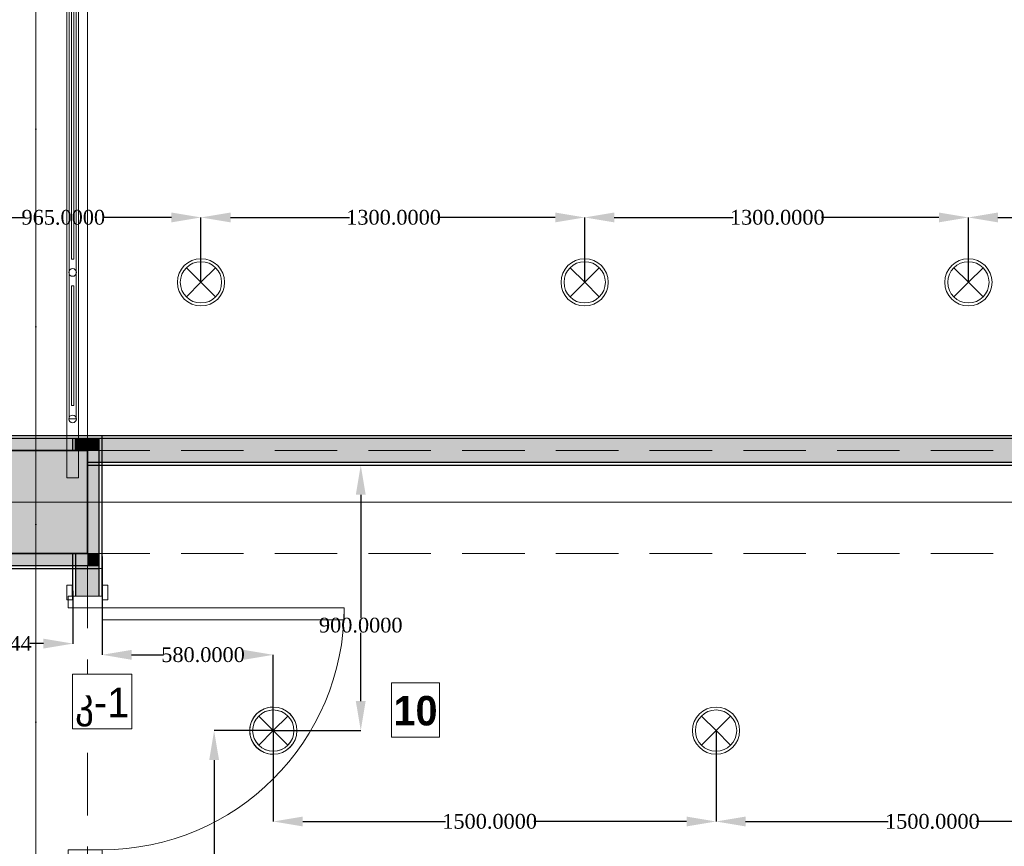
# Model space of a CAD drawing. Header units: millimetres. Extents: x 0 to 88385, y 0 to 41127.
# Tile 164 of 244: x 67177 to 70513, y 31496 to 34299. Entities that reach past the tile are written whole.
import ezdxf
from ezdxf.enums import TextEntityAlignment as Align

# ---------------------------------------------------------------- set-up
doc = ezdxf.new("R2010")
doc.units = ezdxf.units.MM
doc.header["$MEASUREMENT"] = 0
doc.set_wipeout_variables(frame=1)
doc.linetypes.add('Dot & Dashed', pattern=[670.277762, 317.5, -176.388889, 0, -176.388874])
doc.linetypes.add('Hidden', pattern=[317.5, 211.666667, -105.833333])
for name, color, linetype in [('- განათება', 7, 'Continuous'), ('New_Interior - Stair & Railing', 7, 'Continuous'), ('New_Structural - Bearing', 7, 'Continuous'), ('Structural - Bearing', 7, 'Continuous'), ('Structural - Grid', 7, 'Continuous')]:
    doc.layers.add(name, color=color, linetype=linetype)
for name, color, linetype, lineweight in [('New_Annotation - Text_Pen_No__20', 1, 'Continuous', 0), ('New_Archicad Doors_Pen_No__1', 7, 'Continuous', 13), ('New_Structural - Bearing_Pen_No__1', 7, 'Continuous', 13), ('Structural - Bearing_Pen_No__1', 7, 'Continuous', 13), ('Structural - Bearing_Pen_No__20', 1, 'Continuous', 0)]:
    doc.layers.add(name, color=color, linetype=linetype, lineweight=lineweight)
for name, color, linetype, lineweight, true_color in [('New_Interior - Lamp_Pen_No__77', 7, 'Continuous', 20, 0xffeb28), ('New_Interior - Stair & Railing_Pen_No__102', 7, 'Continuous', 13, 0xcccccc), ('New_Structural - Bearing_Pen_No__255', 7, 'Continuous', 13, 0xe8e8e8), ('New_Structural - Bearing_Pen_No__5', 7, 'Continuous', 25, 0x40a5ff), ('New_Structural - Bearing_Pen_No__57', 7, 'Continuous', 25, 0xdcd214), ('Structural - Bearing_Pen_No__161', 7, 'Continuous', 13, 0x6a6a6a), ('Structural - Bearing_Pen_No__28', 7, 'Continuous', 35, 0xa80f02), ('Structural - Bearing_Pen_No__81', 7, 'Continuous', 20, 0x6a6a6a), ('Structural - Grid_Pen_No__81', 7, 'Continuous', 20, 0x6a6a6a)]:
    doc.layers.add(name, color=color, linetype=linetype, lineweight=lineweight, true_color=true_color)
doc.styles.add('GENERATED_STYLE_2', font='txt')
doc.styles.add('GENERATED_STYLE_3', font='txt')
doc.styles.get("Standard").update_dxf_attribs({"font": 'sylfaen.ttf'})
doc.dimstyles.get("Standard").update_dxf_attribs({"dimtxt": 0.18, "dimasz": 0.18, "dimexe": 0.18, "dimexo": 0.0625, "dimgap": 0.09, "dimtad": 0, "dimtih": 1, "dimtoh": 1, "dimdec": 4, "dimzin": 0, "dimdsep": 46, "dimtxsty": 'Standard', "dimcen": 0.09, "dimadec": 0, "dimazin": 0, "dimtfac": 1, "dimtdec": 4, "dimtofl": 0, "dimtmove": 0, "dimatfit": 3, "dimfxl": 1, "dimtolj": 1, "dimtzin": 0, "dimarcsym": 0})

# ---------------------------------------------------------------- blocks, each defined once
blk = doc.blocks.new('Slab_1', base_point=(2744.3, 12903.1))
at = {"layer": 'Structural - Bearing_Pen_No__1', "color": 7, "linetype": 'Continuous', "lineweight": 13, "flags": 128}
blk.add_lwpolyline([(-9233.8, 39038), (-9233.8, 32888), (-16833.8, 32888), (-16833.8, 39038)], close=True, dxfattribs=at)
blk = doc.blocks.new('Door_3')
at = {"layer": 'New_Archicad Doors_Pen_No__1', "color": 7, "linetype": 'Continuous', "lineweight": 13}
for p, q in [((370, 0), (370, 820)), ((370, 820), (410, 820)), ((410, 820), (410, 0)), ((-487, 0), (-487, 19)), ((-487, 19), (-437, 19)), ((-437, 0), (-487, 0)), ((-450, 0), (-487, 0)), ((-450, 0), (-487, 0)), ((-410, 0), (-450, 0)), ((-450, 0), (-450, -115)), ((-450, 0), (-450, -10)), ((-450, 0), (-450, -10)), ((-437, 19), (-437, 0)), ((-410, -115), (-410, 0)), ((410, 0), (370, 0)), ((450, 0), (410, 0)), ((410, 0), (410, -115)), ((437, 19), (487, 19)), ((437, 0), (437, 19)), ((487, 0), (437, 0)), ((450, -115), (450, 0)), ((450, 0), (450, -10)), ((450, 0), (450, -10)), ((450, 0), (487, 0)), ((450, 0), (487, 0)), ((487, 19), (487, 0)), ((-450, -10), (-450, -90)), ((-450, -10), (-450, -90)), ((450, -10), (450, -90)), ((450, -10), (450, -90)), ((-487, -119), (-487, -100)), ((-487, -100), (-437, -100)), ((-450, -100), (-487, -100)), ((-450, -100), (-487, -100)), ((-450, -90), (-450, -100)), ((-450, -90), (-450, -100)), ((-437, -100), (-437, -119)), ((437, -100), (487, -100)), ((437, -119), (437, -100)), ((450, -90), (450, -100)), ((450, -90), (450, -100)), ((450, -100), (487, -100)), ((450, -100), (487, -100)), ((487, -100), (487, -119)), ((-437, -119), (-487, -119)), ((-450, -115), (-410, -115)), ((410, -115), (450, -115)), ((487, -119), (437, -119))]:
    blk.add_line(p, q, dxfattribs=at)
blk.add_arc((410, 0), 820, 90, 180, dxfattribs=at)
blk = doc.blocks.new('Wall_70', base_point=(-16883.8, 22847.1))
at = {"layer": 'New_Structural - Bearing_Pen_No__57', "linetype": 'Continuous', "lineweight": 25, "true_color": 0xdcd214}
blk.add_hatch(color=52, dxfattribs=at).paths.add_polyline_path([(-16873.8, 32488), (-16873.8, 32344.2), (-16793.8, 32344.2), (-16793.8, 32838), (-16833.8, 32838), (-16833.8, 32488)])
at = {"layer": 'New_Structural - Bearing_Pen_No__1', "color": 7, "linetype": 'Continuous', "lineweight": 13}
for p, q in [((-16873.8, 32344.2), (-16883.8, 32344.2)), ((-16793.8, 32344.2), (-16873.8, 32344.2)), ((-16783.8, 32344.2), (-16793.8, 32344.2))]:
    blk.add_line(p, q, dxfattribs=at)
at = {"layer": 'New_Structural - Bearing_Pen_No__5', "color": 161, "linetype": 'Continuous', "lineweight": 25, "true_color": 0x40a5ff}
for p, q in [((-16883.8, 32878), (-16883.8, 32838)), ((-16873.8, 32838), (-16873.8, 32878)), ((-16793.8, 32344.2), (-16793.8, 32838)), ((-16873.8, 32488), (-16873.8, 32344.2)), ((-16883.8, 32344.2), (-16883.8, 32381.2)), ((-16783.8, 32344.2), (-16783.8, 32381.2))]:
    blk.add_line(p, q, dxfattribs=at)
at = {"layer": 'New_Structural - Bearing_Pen_No__5', "color": 161, "linetype": 'Continuous', "lineweight": 25, "true_color": 0x40a5ff, "flags": 128}
for points in [[(-16783.8, 32344.2), (-16783.8, 32838)], [(-16883.8, 32488), (-16883.8, 32344.2)]]:
    blk.add_lwpolyline(points, dxfattribs=at)
at = {"layer": 'New_Archicad Doors_Pen_No__1', "color": 7, "linetype": 'Continuous', "lineweight": 13, "xscale": -1, "zscale": 1000, "rotation": 270}
blk.add_blockref('Door_3', (-16783.8, 31894.2), dxfattribs=at)
blk = doc.blocks.new('Wall_171', base_point=(-16833.8, 32838))
at = {"layer": 'New_Structural - Bearing_Pen_No__255', "linetype": 'Continuous', "lineweight": 13, "true_color": 0xe8e8e8}
for points in [[(-16833.8, 32878), (-16833.8, 32838), (-16793.8, 32878)], [(-16833.8, 32838), (-16793.8, 32838), (-16793.8, 32878)], [(-16793.8, 32488), (-16793.8, 32838), (-16833.8, 32838), (-16833.8, 32488)], [(-16833.8, 32488), (-16833.8, 32448), (-16793.8, 32448)], [(-16793.8, 32488), (-16833.8, 32488), (-16793.8, 32448)]]:
    blk.add_hatch(color=254, dxfattribs=at).paths.add_polyline_path(points)
at = {"layer": 'New_Structural - Bearing_Pen_No__1', "color": 7, "linetype": 'Continuous', "lineweight": 13, "flags": 128}
for points in [[(-16783.8, 32888), (-16793.8, 32888)], [(-16783.8, 32438), (-16793.8, 32438)]]:
    blk.add_lwpolyline(points, dxfattribs=at)
at = {"layer": 'New_Structural - Bearing_Pen_No__5', "color": 161, "linetype": 'Continuous', "lineweight": 25, "true_color": 0x40a5ff}
for p, q in [((-16793.8, 32878), (-16833.8, 32878)), ((-16793.8, 32838), (-16793.8, 32878)), ((-16793.8, 32488), (-16793.8, 32838)), ((-16793.8, 32448), (-16793.8, 32488)), ((-16833.8, 32448), (-16793.8, 32448))]:
    blk.add_line(p, q, dxfattribs=at)
at = {"layer": 'New_Structural - Bearing_Pen_No__5', "color": 161, "linetype": 'Continuous', "lineweight": 25, "true_color": 0x40a5ff, "flags": 128}
blk.add_lwpolyline([(-16783.8, 32438), (-16783.8, 32888)], dxfattribs=at)
blk = doc.blocks.new('Wall_172', base_point=(-16833.8, 32488))
at = {"layer": 'New_Structural - Bearing_Pen_No__255', "linetype": 'Continuous', "lineweight": 13, "true_color": 0xe8e8e8}
for points in [[(-17183.8, 32488), (-17223.8, 32488), (-17223.8, 32448)], [(-17183.8, 32488), (-17223.8, 32448), (-17183.8, 32448)], [(-17183.8, 32448), (-16833.8, 32448), (-16833.8, 32488), (-17183.8, 32488)]]:
    blk.add_hatch(color=254, dxfattribs=at).paths.add_polyline_path(points)
at = {"layer": 'New_Structural - Bearing_Pen_No__1', "color": 7, "linetype": 'Continuous', "lineweight": 13, "flags": 128}
blk.add_lwpolyline([(-17233.8, 32438), (-17233.8, 32448)], dxfattribs=at)
at = {"layer": 'New_Structural - Bearing_Pen_No__5', "color": 161, "linetype": 'Continuous', "lineweight": 25, "true_color": 0x40a5ff}
for p, q in [((-17223.8, 32488), (-17223.8, 32448)), ((-17223.8, 32448), (-17183.8, 32448)), ((-17183.8, 32448), (-16833.8, 32448)), ((-16833.8, 32448), (-16793.8, 32448))]:
    blk.add_line(p, q, dxfattribs=at)
at = {"layer": 'New_Structural - Bearing_Pen_No__5', "color": 161, "linetype": 'Continuous', "lineweight": 25, "true_color": 0x40a5ff, "flags": 128}
blk.add_lwpolyline([(-17233.8, 32438), (-16793.8, 32438)], dxfattribs=at)
blk = doc.blocks.new('Wall_174', base_point=(-17183.8, 32838))
at = {"layer": 'New_Structural - Bearing_Pen_No__255', "linetype": 'Continuous', "lineweight": 13, "true_color": 0xe8e8e8}
for points in [[(-17183.8, 32878), (-17183.8, 32838), (-16883.8, 32838), (-16883.8, 32878)], [(-16833.8, 32878), (-16873.8, 32878), (-16873.8, 32838), (-16833.8, 32838)]]:
    blk.add_hatch(color=254, dxfattribs=at).paths.add_polyline_path(points)
at = {"layer": 'New_Structural - Bearing_Pen_No__5', "color": 161, "linetype": 'Continuous', "lineweight": 25, "true_color": 0x40a5ff}
for p, q in [((-17183.8, 32878), (-17223.8, 32878)), ((-16883.8, 32878), (-17183.8, 32878)), ((-16883.8, 32878), (-16883.8, 32838)), ((-16833.8, 32878), (-16873.8, 32878)), ((-16793.8, 32878), (-16833.8, 32878))]:
    blk.add_line(p, q, dxfattribs=at)
at = {"layer": 'New_Structural - Bearing_Pen_No__5', "color": 161, "linetype": 'Continuous', "lineweight": 25, "true_color": 0x40a5ff, "flags": 128}
blk.add_lwpolyline([(-16793.8, 32888), (-17223.8, 32888)], dxfattribs=at)
blk = doc.blocks.new('Wall_267', base_point=(-17008.8, 32888))
at = {"layer": 'New_Structural - Bearing_Pen_No__57', "linetype": 'Continuous', "lineweight": 25, "true_color": 0xdcd214}
blk.add_hatch(color=52, dxfattribs=at).paths.add_polyline_path([(-4833.8, 32878), (-17008.8, 32878), (-17008.8, 32838), (-16833.8, 32838), (-16833.8, 32798), (-11183.8, 32798), (-11183.8, 32838), (-10833.8, 32838), (-10833.8, 32798), (-5183.8, 32798), (-5183.8, 32838), (-4833.8, 32838)])
at = {"layer": 'New_Structural - Bearing_Pen_No__1', "color": 7, "linetype": 'Continuous', "lineweight": 13, "flags": 128}
for points in [[(-17008.8, 32888), (-17008.8, 32878)], [(-17008.8, 32878), (-17008.8, 32838)]]:
    blk.add_lwpolyline(points, dxfattribs=at)
at = {"layer": 'New_Structural - Bearing_Pen_No__5', "color": 161, "linetype": 'Continuous', "lineweight": 25, "true_color": 0x40a5ff}
for p, q in [((-4833.8, 32878), (-17008.8, 32878)), ((-16833.8, 32798), (-11183.8, 32798))]:
    blk.add_line(p, q, dxfattribs=at)
at = {"layer": 'New_Structural - Bearing_Pen_No__5', "color": 161, "linetype": 'Continuous', "lineweight": 25, "true_color": 0x40a5ff, "flags": 128}
for points in [[(-4833.8, 32888), (-17008.8, 32888)], [(-16833.8, 32788), (-11183.8, 32788)]]:
    blk.add_lwpolyline(points, dxfattribs=at)
blk = doc.blocks.new('Column_24', base_point=(-17008.8, 32663))
at = {"layer": 'Structural - Bearing_Pen_No__161', "linetype": 'Continuous', "lineweight": 0, "true_color": 0x6a6a6a}
blk.add_hatch(color=251, dxfattribs=at).paths.add_polyline_path([(-16833.8, 32488), (-16833.8, 32838), (-17183.8, 32838), (-17183.8, 32488)])
at = {"layer": 'Structural - Bearing_Pen_No__20', "color": 1, "linetype": 'Continuous', "lineweight": 0}
for p, q in [((-17008.8, 32743), (-17008.8, 32918)), ((-17088.8, 32663), (-17263.8, 32663)), ((-16928.8, 32663), (-16753.8, 32663)), ((-17008.8, 32583), (-17008.8, 32408))]:
    blk.add_line(p, q, dxfattribs=at)
blk.add_point((-17008.8, 32663), dxfattribs=at)
at = {"layer": 'Structural - Bearing_Pen_No__28', "color": 14, "linetype": 'Continuous', "lineweight": 35, "true_color": 0xa80f02, "flags": 128}
blk.add_lwpolyline([(-16833.8, 32488), (-16833.8, 32838), (-17183.8, 32838), (-17183.8, 32488)], close=True, dxfattribs=at)
blk = doc.blocks.new('Railing_5')
at = {"layer": 'New_Interior - Stair & Railing_Pen_No__102', "color": 254, "linetype": 'Continuous', "lineweight": 13, "true_color": 0xcccccc}
for p, q in [((-16903.8, 34461.4), (-16903.8, 32944.8)), ((-16895.8, 34453.4), (-16895.8, 32944.8)), ((-16871.8, 32944.8), (-16871.8, 34429.4)), ((-16863.8, 32944.8), (-16863.8, 34421.4)), ((-16903.8, 32944.8), (-16903.8, 32744.8)), ((-16895.8, 32944.8), (-16871.8, 32944.8)), ((-16863.8, 32744.8), (-16863.8, 32944.8)), ((-16903.8, 32744.8), (-16863.8, 32744.8))]:
    blk.add_line(p, q, dxfattribs=at)
at = {"layer": 'New_Interior - Stair & Railing_Pen_No__102', "color": 254, "linetype": 'Continuous', "lineweight": 13, "true_color": 0xcccccc, "flags": 128}
for points in [[(-16879.8, 34396.4), (-16887.8, 34396.4), (-16887.8, 33486.4), (-16879.8, 33486.4)], [(-16879.8, 33396.4), (-16887.8, 33396.4), (-16887.8, 32989.8), (-16879.8, 32989.8)]]:
    blk.add_lwpolyline(points, close=True, dxfattribs=at)
for points in [[(-16896.8, 33441.4, 1), (-16870.8, 33441.4, 1)], [(-16896.8, 32944.8, 1), (-16870.8, 32944.8, 1)]]:
    blk.add_lwpolyline(points, format="xyb", close=True, dxfattribs=at)
blk = doc.blocks.new('Standard grid marker')
at = {"layer": 'Structural - Grid_Pen_No__81', "color": 251, "linetype": 'Continuous', "lineweight": 20, "true_color": 0x6a6a6a}
blk.add_line((1000, 0), (51328.1, 0), dxfattribs=at)
at = {"layer": 'Structural - Grid_Pen_No__81', "color": 251, "lineweight": 20, "true_color": 0x6a6a6a, "style": 'GENERATED_STYLE_2'}
for tag, p in [('AC_MarkerText_1_0', (-100, -144)), ('AC_MarkerText_1_1', (52428.1, -144))]:
    blk.add_attdef(tag, text='', height=100, rotation=180, dxfattribs=at).set_placement(p, align=Align.TOP_CENTER)
blk = doc.blocks.new('Standard grid marker_2')
at = {"layer": 'Structural - Grid_Pen_No__81', "color": 251, "linetype": 'Continuous', "lineweight": 20, "true_color": 0x6a6a6a}
blk.add_line((1000, 0), (27734.9, 0), dxfattribs=at)
at = {"layer": 'Structural - Grid_Pen_No__81', "color": 251, "lineweight": 20, "true_color": 0x6a6a6a, "style": 'GENERATED_STYLE_2'}
for tag, p in [('AC_MarkerText_1_0', (-1.5, -46.7)), ('AC_MarkerText_1_1', (28933.4, -46.7))]:
    blk.add_attdef(tag, text='', height=100, rotation=270, dxfattribs=at).set_placement(p, align=Align.TOP_CENTER)
blk = doc.blocks.new('Beam_4', base_point=(-17008.8, 14663))
at = {"layer": 'Structural - Bearing_Pen_No__81', "color": 251, "linetype": 'Dot & Dashed', "lineweight": 20, "true_color": 0x6a6a6a}
blk.add_line((-17008.8, 14663), (-17008.8, 39096.2), dxfattribs=at)
at = {"layer": 'Structural - Bearing_Pen_No__81', "color": 251, "linetype": 'Hidden', "lineweight": 20, "true_color": 0x6a6a6a}
for p, q in [((-16833.8, 32838), (-16833.8, 38888)), ((-16833.8, 26838), (-16833.8, 32488))]:
    blk.add_line(p, q, dxfattribs=at)
blk = doc.blocks.new('Beam_13', base_point=(-47008.8, 32663))
at = {"layer": 'Structural - Bearing_Pen_No__81', "color": 251, "linetype": 'Hidden', "lineweight": 20, "true_color": 0x6a6a6a}
for p, q in [((-16833.8, 32838), (-11183.8, 32838)), ((-16833.8, 32488), (-11183.8, 32488))]:
    blk.add_line(p, q, dxfattribs=at)
at = {"layer": 'Structural - Bearing_Pen_No__81', "color": 251, "linetype": 'Dot & Dashed', "lineweight": 20, "true_color": 0x6a6a6a}
blk.add_line((-47008.8, 32663), (991.2, 32663), dxfattribs=at)
blk = doc.blocks.new('Recessed Spot')
at = {"layer": 'New_Interior - Lamp_Pen_No__77', "color": 2, "linetype": 'Continuous', "lineweight": 20, "true_color": 0xffeb28}
for q in [(-49.5, 49.5), (49.5, 49.5), (-49.5, -49.5), (49.5, -49.5)]:
    blk.add_line((0, 0), q, dxfattribs=at)
at = {"layer": 'New_Interior - Lamp_Pen_No__77', "color": 2, "linetype": 'Continuous', "lineweight": 20, "true_color": 0xffeb28, "flags": 128}
blk.add_lwpolyline([(80, 0, 1), (-80, 0, 1)], format="xyb", close=True, dxfattribs=at)
at = {"layer": 'New_Interior - Lamp_Pen_No__77', "color": 2, "linetype": 'Continuous', "lineweight": 20, "true_color": 0xffeb28}
blk.add_circle((0, 0), 70, dxfattribs=at)
blk = doc.blocks.new('*D1102')
at = {"layer": '- განათება', "color": 0, "lineweight": -2, "transparency": 16777216}
for p, q in [((67689.1, 32788), (68333, 32788)), ((68332.8, 32688), (68332.8, 32270.9)), ((68332.8, 31988), (68332.8, 32219.6)), ((68036.6, 31888), (68333, 31888))]:
    blk.add_line(p, q, dxfattribs=at)
at = {"layer": '- განათება', "color": 0, "transparency": 16777216}
for points in [[(68316.1, 32688), (68349.4, 32688), (68332.8, 32788)], [(68316.1, 31988), (68349.4, 31988), (68332.8, 31888)]]:
    blk.add_solid(points, dxfattribs=at)
at = {"layer": 'Defpoints', "color": 0, "transparency": 16777216}
for p in [(67689, 32788), (68036.5, 31888), (68332.8, 31888)]:
    blk.add_point(p, dxfattribs=at)
at = {"layer": '- განათება', "color": 0, "transparency": 16777216, "insert": (68332.8, 32245.2), "char_height": 50, "attachment_point": 5}
blk.add_mtext('\\A1;{\\fSylfaen|b0|i0|c0|p18;900.0000}', dxfattribs=at)
blk = doc.blocks.new('*D1103')
at = {"layer": '- განათება', "color": 0, "lineweight": -2, "transparency": 16777216}
for p, q in [((67456.5, 32477.9), (67456.5, 32144.8)), ((67556.5, 32145), (67664.3, 32145)), ((67936.5, 32145), (67932.7, 32145)), ((68036.5, 31888), (68036.5, 32145.2))]:
    blk.add_line(p, q, dxfattribs=at)
at = {"layer": '- განათება', "color": 0, "transparency": 16777216}
for points in [[(67556.5, 32161.7), (67556.5, 32128.3), (67456.5, 32145)], [(67936.5, 32161.7), (67936.5, 32128.3), (68036.5, 32145)]]:
    blk.add_solid(points, dxfattribs=at)
at = {"layer": 'Defpoints', "color": 0, "transparency": 16777216}
for p in [(67456.5, 32478), (68036.5, 32145), (68036.5, 31888)]:
    blk.add_point(p, dxfattribs=at)
at = {"layer": '- განათება', "color": 0, "transparency": 16777216, "insert": (67798.5, 32145), "char_height": 50, "attachment_point": 5}
blk.add_mtext('\\A1;{\\fSylfaen|b0|i0|c0|p18;580.0000}', dxfattribs=at)
blk = doc.blocks.new('*D1112')
at = {"layer": '- განათება', "color": 0, "lineweight": -2, "transparency": 16777216}
for p, q in [((68036.4, 31888), (67835.8, 31888)), ((67836, 31788), (67836, 31077.1)), ((67836, 30488), (67836, 31025.9)), ((68036.4, 30388), (67835.8, 30388))]:
    blk.add_line(p, q, dxfattribs=at)
at = {"layer": '- განათება', "color": 0, "transparency": 16777216}
for points in [[(67819.3, 31788), (67852.7, 31788), (67836, 31888)], [(67819.3, 30488), (67852.7, 30488), (67836, 30388)]]:
    blk.add_solid(points, dxfattribs=at)
at = {"layer": 'Defpoints', "color": 0, "transparency": 16777216}
for p in [(68036.5, 31888), (67836, 30388), (68036.5, 30388)]:
    blk.add_point(p, dxfattribs=at)
at = {"layer": '- განათება', "color": 0, "transparency": 16777216, "insert": (67836, 31051.5), "char_height": 50, "attachment_point": 5}
blk.add_mtext('\\A1;{\\fSylfaen|b0|i0|c0|p18;1500.0000}', dxfattribs=at)
blk = doc.blocks.new('*D1113')
at = {"layer": '- განათება', "color": 0, "lineweight": -2, "transparency": 16777216}
for p, q in [((68036.5, 31887.9), (68036.5, 31579.7)), ((69536.5, 31887.9), (69536.5, 31579.7)), ((68136.5, 31579.9), (68619.9, 31579.9)), ((69436.5, 31579.9), (68919.1, 31579.9))]:
    blk.add_line(p, q, dxfattribs=at)
at = {"layer": '- განათება', "color": 0, "transparency": 16777216}
for points in [[(68136.5, 31596.5), (68136.5, 31563.2), (68036.5, 31579.9)], [(69436.5, 31596.5), (69436.5, 31563.2), (69536.5, 31579.9)]]:
    blk.add_solid(points, dxfattribs=at)
at = {"layer": 'Defpoints', "color": 0, "transparency": 16777216}
for p in [(68036.5, 31888), (69536.5, 31888), (68036.5, 31579.9)]:
    blk.add_point(p, dxfattribs=at)
at = {"layer": '- განათება', "color": 0, "transparency": 16777216, "insert": (68769.5, 31579.9), "char_height": 50, "attachment_point": 5}
blk.add_mtext('\\A1;{\\fSylfaen|b0|i0|c0|p18;1500.0000}', dxfattribs=at)
blk = doc.blocks.new('*D1118')
at = {"layer": '- განათება', "color": 0, "lineweight": -2, "transparency": 16777216}
for p, q in [((69536.5, 31887.9), (69536.5, 31579.7)), ((71036.5, 31887.9), (71036.5, 31579.7)), ((69636.5, 31579.9), (70119.9, 31579.9)), ((70936.5, 31579.9), (70419.1, 31579.9))]:
    blk.add_line(p, q, dxfattribs=at)
at = {"layer": '- განათება', "color": 0, "transparency": 16777216}
for points in [[(69636.5, 31596.5), (69636.5, 31563.2), (69536.5, 31579.9)], [(70936.5, 31596.5), (70936.5, 31563.2), (71036.5, 31579.9)]]:
    blk.add_solid(points, dxfattribs=at)
at = {"layer": 'Defpoints', "color": 0, "transparency": 16777216}
for p in [(69536.5, 31888), (71036.5, 31888), (69536.5, 31579.9)]:
    blk.add_point(p, dxfattribs=at)
at = {"layer": '- განათება', "color": 0, "transparency": 16777216, "insert": (70269.5, 31579.9), "char_height": 50, "attachment_point": 5}
blk.add_mtext('\\A1;{\\fSylfaen|b0|i0|c0|p18;1500.0000}', dxfattribs=at)
blk = doc.blocks.new('*D1217')
at = {"layer": '- განათება', "color": 0, "lineweight": -2, "transparency": 16777216}
for p, q in [((66826.5, 32367.9), (66826.5, 32182.8)), ((67357.5, 32361.7), (67357.5, 32182.8)), ((66926.5, 32183), (66941.9, 32183)), ((67257.5, 32183), (67211.1, 32183))]:
    blk.add_line(p, q, dxfattribs=at)
at = {"layer": '- განათება', "color": 0, "transparency": 16777216}
for points in [[(66926.5, 32199.7), (66926.5, 32166.3), (66826.5, 32183)], [(67257.5, 32199.7), (67257.5, 32166.3), (67357.5, 32183)]]:
    blk.add_solid(points, dxfattribs=at)
at = {"layer": 'Defpoints', "color": 0, "transparency": 16777216}
for p in [(66826.5, 32368), (67357.5, 32361.7), (66826.5, 32183)]:
    blk.add_point(p, dxfattribs=at)
at = {"layer": '- განათება', "color": 0, "transparency": 16777216, "insert": (67076.5, 32183), "char_height": 50, "attachment_point": 5}
blk.add_mtext('\\A1;{\\fSylfaen|b0|i0|c0|p18;531.0044}', dxfattribs=at)
blk = doc.blocks.new('*D1227')
at = {"layer": '- განათება', "color": 0, "lineweight": -2, "transparency": 16777216}
for p, q in [((66826.5, 33408), (66826.5, 33628.2)), ((66926.5, 33628), (67191, 33628)), ((67691.5, 33628), (67459, 33628)), ((67791.5, 33408), (67791.5, 33628.2))]:
    blk.add_line(p, q, dxfattribs=at)
at = {"layer": '- განათება', "color": 0, "transparency": 16777216}
for points in [[(66926.5, 33644.7), (66926.5, 33611.3), (66826.5, 33628)], [(67691.5, 33644.7), (67691.5, 33611.3), (67791.5, 33628)]]:
    blk.add_solid(points, dxfattribs=at)
at = {"layer": 'Defpoints', "color": 0, "transparency": 16777216}
for p in [(66826.5, 33628), (66826.5, 33408), (67791.5, 33408)]:
    blk.add_point(p, dxfattribs=at)
at = {"layer": '- განათება', "color": 0, "transparency": 16777216, "insert": (67325, 33628), "char_height": 50, "attachment_point": 5}
blk.add_mtext('\\A1;{\\fSylfaen|b0|i0|c0|p18;965.0000}', dxfattribs=at)
blk = doc.blocks.new('*D1228')
at = {"layer": '- განათება', "color": 0, "lineweight": -2, "transparency": 16777216}
for p, q in [((67791.5, 33408), (67791.5, 33628.2)), ((67891.5, 33628), (68294.4, 33628)), ((68991.5, 33628), (68593.6, 33628)), ((69091.5, 33408), (69091.5, 33628.2))]:
    blk.add_line(p, q, dxfattribs=at)
at = {"layer": '- განათება', "color": 0, "transparency": 16777216}
for points in [[(67891.5, 33644.7), (67891.5, 33611.3), (67791.5, 33628)], [(68991.5, 33644.7), (68991.5, 33611.3), (69091.5, 33628)]]:
    blk.add_solid(points, dxfattribs=at)
at = {"layer": 'Defpoints', "color": 0, "transparency": 16777216}
for p in [(67791.5, 33628), (67791.5, 33408), (69091.5, 33408)]:
    blk.add_point(p, dxfattribs=at)
at = {"layer": '- განათება', "color": 0, "transparency": 16777216, "insert": (68444, 33628), "char_height": 50, "attachment_point": 5}
blk.add_mtext('\\A1;{\\fSylfaen|b0|i0|c0|p18;1300.0000}', dxfattribs=at)
blk = doc.blocks.new('*D1229')
at = {"layer": '- განათება', "color": 0, "lineweight": -2, "transparency": 16777216}
for p, q in [((69091.5, 33408), (69091.5, 33628.2)), ((69191.5, 33628), (69594.4, 33628)), ((70291.5, 33628), (69893.6, 33628)), ((70391.5, 33408), (70391.5, 33628.2))]:
    blk.add_line(p, q, dxfattribs=at)
at = {"layer": '- განათება', "color": 0, "transparency": 16777216}
for points in [[(69191.5, 33644.7), (69191.5, 33611.3), (69091.5, 33628)], [(70291.5, 33644.7), (70291.5, 33611.3), (70391.5, 33628)]]:
    blk.add_solid(points, dxfattribs=at)
at = {"layer": 'Defpoints', "color": 0, "transparency": 16777216}
for p in [(69091.5, 33628), (69091.5, 33408), (70391.5, 33408)]:
    blk.add_point(p, dxfattribs=at)
at = {"layer": '- განათება', "color": 0, "transparency": 16777216, "insert": (69744, 33628), "char_height": 50, "attachment_point": 5}
blk.add_mtext('\\A1;{\\fSylfaen|b0|i0|c0|p18;1300.0000}', dxfattribs=at)
blk = doc.blocks.new('*D1230')
at = {"layer": '- განათება', "color": 0, "lineweight": -2, "transparency": 16777216}
for p, q in [((70391.5, 33408), (70391.5, 33628.2)), ((70491.5, 33628), (70894.4, 33628)), ((71591.5, 33628), (71193.6, 33628)), ((71691.5, 33408), (71691.5, 33628.2))]:
    blk.add_line(p, q, dxfattribs=at)
at = {"layer": '- განათება', "color": 0, "transparency": 16777216}
for points in [[(70491.5, 33644.7), (70491.5, 33611.3), (70391.5, 33628)], [(71591.5, 33644.7), (71591.5, 33611.3), (71691.5, 33628)]]:
    blk.add_solid(points, dxfattribs=at)
at = {"layer": 'Defpoints', "color": 0, "transparency": 16777216}
for p in [(70391.5, 33628), (70391.5, 33408), (71691.5, 33408)]:
    blk.add_point(p, dxfattribs=at)
at = {"layer": '- განათება', "color": 0, "transparency": 16777216, "insert": (71044, 33628), "char_height": 50, "attachment_point": 5}
blk.add_mtext('\\A1;{\\fSylfaen|b0|i0|c0|p18;1300.0000}', dxfattribs=at)
blk = doc.blocks.new('AVARIULI GANATEBA')
at = {"layer": '- განათება', "color": 3, "linetype": 'Continuous', "lineweight": 20}
for q in [(-49.5, 49.5), (49.5, 49.5), (-49.5, -49.5), (49.5, -49.5)]:
    blk.add_line((0, 0), q, dxfattribs=at)
for major_axis, start_param, end_param in [((56.6, 56.6), 0.785398, 3.926991), ((-49.5, 49.5), 2.356194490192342, 8.639379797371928), ((56.6, 56.6), 3.926991, 7.068583)]:
    blk.add_ellipse((0, 0), major_axis=major_axis, ratio=1, start_param=start_param, end_param=end_param, dxfattribs=at)

msp = doc.modelspace()

# ---------------------------------------------------------------- block references
at = {"layer": '- განათება', "color": 2, "linetype": 'Continuous', "lineweight": 20, "true_color": 0xffeb28, "zscale": 1000}
for p in [(67791.5059, 33407.98097), (69091.5059, 33407.98097), (70391.5059, 33407.98097), (70391.5059, 33407.98097), (68036.5059, 31887.98097), (69536.5059, 31887.98097)]:
    msp.add_blockref('Recessed Spot', p, dxfattribs=at)
at = {"layer": '- განათება', "color": 1}
msp.add_blockref('AVARIULI GANATEBA', (68036.5059, 31887.98097), dxfattribs=at)
at = {"layer": 'New_Interior - Stair & Railing', "color": 7, "linetype": 'Continuous', "lineweight": 13}
msp.add_blockref('Railing_5', (84240.29391, 0), dxfattribs=at)
at = {"layer": 'New_Structural - Bearing', "color": 7, "lineweight": 35}
for name, p in [('Wall_174', (67056.5059, 32837.98097)), ('Wall_267', (67231.5059, 32887.98097)), ('Wall_70', (67356.5059, 22847.05844)), ('Wall_171', (67406.5059, 32837.98097)), ('Wall_172', (67406.5059, 32487.98097))]:
    msp.add_blockref(name, p, dxfattribs=at)
at = {"layer": 'Structural - Bearing', "color": 7, "linetype": 'Continuous', "lineweight": 13}
msp.add_blockref('Slab_1', (86984.57817, 12903.05519), dxfattribs=at)
at = {"layer": 'Structural - Bearing', "color": 251, "lineweight": 20, "true_color": 0x6a6a6a}
for name, p in [('Beam_4', (67231.5059, 14662.98097)), ('Beam_13', (37231.5059, 32662.98097))]:
    msp.add_blockref(name, p, dxfattribs=at)
at = {"layer": 'Structural - Bearing', "color": 14, "lineweight": 35, "true_color": 0xa80f02}
msp.add_blockref('Column_24', (67231.5059, 32662.98097), dxfattribs=at)
at = {"layer": 'Structural - Grid', "color": 8, "linetype": 'Continuous', "lineweight": 15, "zscale": 1000}
for name, p, rotation in [('Standard grid marker_2', (67231.5059, 11703.05519), 90), ('Standard grid marker', (88184.57817, 32662.98097), 180)]:
    msp.add_blockref(name, p, dxfattribs=dict(at, rotation=rotation))

# ---------------------------------------------------------------- dimensions: what is measured, and where the dimension line sits
at = {"layer": '- განათება', "color": 1}
for base, p1, p2, angle, picture, middle in [((66826.5059, 33628), (67791.5059, 33407.98097), (66826.5059, 33407.98097), 180, '*D1227', (67325, 33628)), ((67791.5059, 33628), (69091.5059, 33407.98097), (67791.5059, 33407.98097), 180, '*D1228', (68444, 33628)), ((69091.5059, 33628), (70391.5059, 33407.98097), (69091.5059, 33407.98097), 180, '*D1229', (69744, 33628)), ((70391.5059, 33628), (71691.5059, 33407.98097), (70391.5059, 33407.98097), 180, '*D1230', (71044, 33628)), ((66826.5059, 32183), (67357.51029, 32361.7392), (66826.5059, 32367.98097), 180, '*D1217', (67076.5, 32183)), ((67836, 30387.98097), (68036.5059, 31887.98097), (68036.5059, 30387.98097), 270, '*D1112', (67836, 31051.5)), ((69536.5059, 31579.87967), (71036.5059, 31887.98097), (69536.5059, 31887.98097), 180, '*D1118', (70269.5, 31579.87967))]:
    dim = msp.add_linear_dim(base=base, p1=p1, p2=p2, angle=angle, text='{\\fSylfaen|b0|i0|c0|p18;<>}', dimstyle='Standard', override={"dimtxt": 50, "dimasz": 100}, dxfattribs=at)
    dim.commit()
    dim.dimension.update_dxf_attribs({"geometry": picture, "text_midpoint": middle, "dimtype": 160})

# ---------------------------------------------------------------- next in the draw order: wipeouts: each hides what was drawn before it
at = {"color": 1, "linetype": 'Continuous', "lineweight": 0, "ltscale": 180577.998404}
msp.add_wipeout([(67355.92403, 31894.23888), (67557.08777, 31894.23888), (67557.08777, 32079.08753), (67355.92403, 32079.08753)], dxfattribs=at).dxf.layer = 'New_Annotation - Text_Pen_No__20'
at = {"color": 1, "linetype": 'Continuous', "lineweight": 0, "ltscale": 178032.295094}
msp.add_wipeout([(68437.28382, 31865.63564), (68599.75659, 31865.63564), (68599.75659, 32050.48424), (68437.28382, 32050.48424)], dxfattribs=at).dxf.layer = 'New_Annotation - Text_Pen_No__20'

# ---------------------------------------------------------------- next in the draw order: linework, layer by layer
at = {"layer": 'New_Annotation - Text_Pen_No__20', "color": 1, "linetype": 'Continuous', "lineweight": 0, "flags": 128}
for points in [[(67355.92403, 31894.23888), (67557.08777, 31894.23888), (67557.08777, 32079.08753), (67355.92403, 32079.08753), (67355.92403, 31894.23888)], [(68437.28382, 31865.63564), (68599.75659, 31865.63564), (68599.75659, 32050.48424), (68437.28382, 32050.48424), (68437.28382, 31865.63564)]]:
    msp.add_lwpolyline(points, close=True, dxfattribs=at)

# ---------------------------------------------------------------- next in the draw order: texts
at = {"layer": 'New_Annotation - Text_Pen_No__20', "color": 1, "linetype": 'Continuous', "lineweight": 0, "char_height": 100, "attachment_point": 2}
for s, insert, style in [('\\A1;{\\pqc;\\fBOG 2018|b0|i0|c0|p0;\\W1.000000;კ-\\fBOG 2018|b0|i0|c0|p0;\\W1.000000;1}', (67456.5059, 32033.58451), 'GENERATED_STYLE_2'), ('\\A1;{\\pqc;\\fBOG 2018|b1|i0|c0|p0;\\W1.000000;10}', (68518.5202, 32005.56303), 'GENERATED_STYLE_3')]:
    msp.add_mtext(s, dxfattribs=dict(at, insert=insert, style=style))

# ---------------------------------------------------------------- next in the draw order: dimensions: what is measured, and where the dimension line sits
at = {"layer": '- განათება', "color": 1}
for base, p1, angle, picture, middle in [((68332.77093, 31887.98097), (67689.0223, 32787.98097), 270, '*D1102', (68332.77093, 32245.24887)), ((68036.5059, 31579.87967), (69536.5059, 31887.98097), 180, '*D1113', (68769.5, 31579.87967))]:
    dim = msp.add_linear_dim(base=base, p1=p1, p2=(68036.5059, 31887.98097), angle=angle, text='{\\fSylfaen|b0|i0|c0|p18;<>}', dimstyle='Standard', override={"dimtxt": 50, "dimasz": 100}, dxfattribs=at)
    dim.commit()
    dim.dimension.update_dxf_attribs({"geometry": picture, "text_midpoint": middle, "dimtype": 160})
dim = msp.add_linear_dim(base=(68036.5059, 32145), p1=(67456.5059, 32477.98097), p2=(68036.5059, 31887.98097), text='{\\fSylfaen|b0|i0|c0|p18;<>}', dimstyle='Standard', override={"dimtxt": 50, "dimasz": 100}, dxfattribs=at)
dim.commit()
dim.dimension.update_dxf_attribs({"geometry": '*D1103', "text_midpoint": (67798.52085, 32145), "dimtype": 160})

doc.saveas('drawing.dxf')
